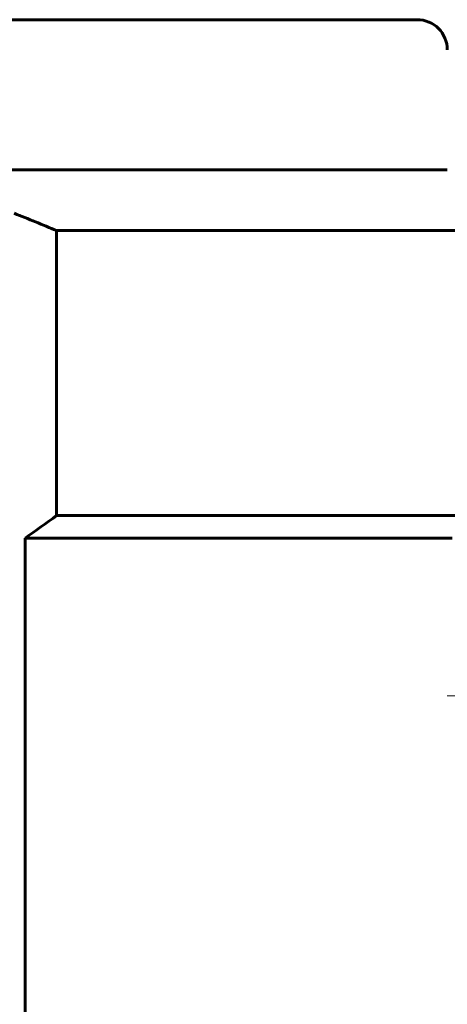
# Model space of a CAD drawing. Header units: millimetres. Extents: x -66 to 68, y -104 to 104.
# Tile 5 of 9: x -3 to 25, y 37 to 102. Entities that reach past the tile are written whole.
import ezdxf

# ---------------------------------------------------------------- set-up
doc = ezdxf.new("R2010")
doc.units = ezdxf.units.MM
doc.linetypes.add('K5LT_AXLED', pattern=[12, 7.5, -1.5, 1.5, -1.5])
doc.linetypes.add('K5LT_BASIC', pattern=[0])
doc.layers.add('Системный слой (1)', color=7, linetype='Continuous', true_color=0x6c6c6c)

# ---------------------------------------------------------------- blocks, each defined once
blk = doc.blocks.new('U101')
at = {"layer": 'Системный слой (1)', "color": 143, "linetype": 'K5LT_BASIC', "lineweight": 60, "true_color": 0x33acca}
blk.add_line((-18, 102.25), (23, 102.25), dxfattribs=at)
blk = doc.blocks.new('U102')
at = {"layer": 'Системный слой (1)', "color": 143, "linetype": 'K5LT_BASIC', "lineweight": 60, "true_color": 0x33acca}
blk.add_line((-18, 92.25), (25, 92.25), dxfattribs=at)

msp = doc.modelspace()

# ---------------------------------------------------------------- linework, layer by layer
at = {"layer": 'Системный слой (1)', "color": 143, "linetype": 'K5LT_BASIC', "lineweight": 60, "true_color": 0x33acca}
for p, q in [((-0.968, 88.209), (27, 88.209)), ((-0.968, 69.25), (-0.968, 88.209)), ((-0.968, 69.25), (27, 69.25)), ((-3.062, 67.75), (25.327, 67.75)), ((-3.062, 67.75), (-3.062, -2.25))]:
    msp.add_line(p, q, dxfattribs=at)
at = {"layer": 'Системный слой (1)', "color": 30, "linetype": 'K5LT_AXLED', "lineweight": 18, "true_color": 0xff8000}
msp.add_line((31, 57.25), (25, 57.25), dxfattribs=at)
at = {"layer": 'Системный слой (1)', "color": 143, "linetype": 'K5LT_BASIC', "lineweight": 60, "true_color": 0x33acca}
msp.add_arc((23, 100.25), 2, 0, 90, dxfattribs=at)
for points in [[(-3.78, 89.363), (-2.839, 88.988), (-1.902, 88.602), (-0.968, 88.209)], [(-3.062, 67.75), (-2.36, 68.243), (-1.662, 68.743), (-0.968, 69.25)]]:
    msp.add_open_spline(points, degree=3, dxfattribs=at)

# ---------------------------------------------------------------- block references
at = {"layer": 'Системный слой (1)'}
for name in ['U101', 'U102']:
    msp.add_blockref(name, (0, 0), dxfattribs=at)

doc.saveas('drawing.dxf')
